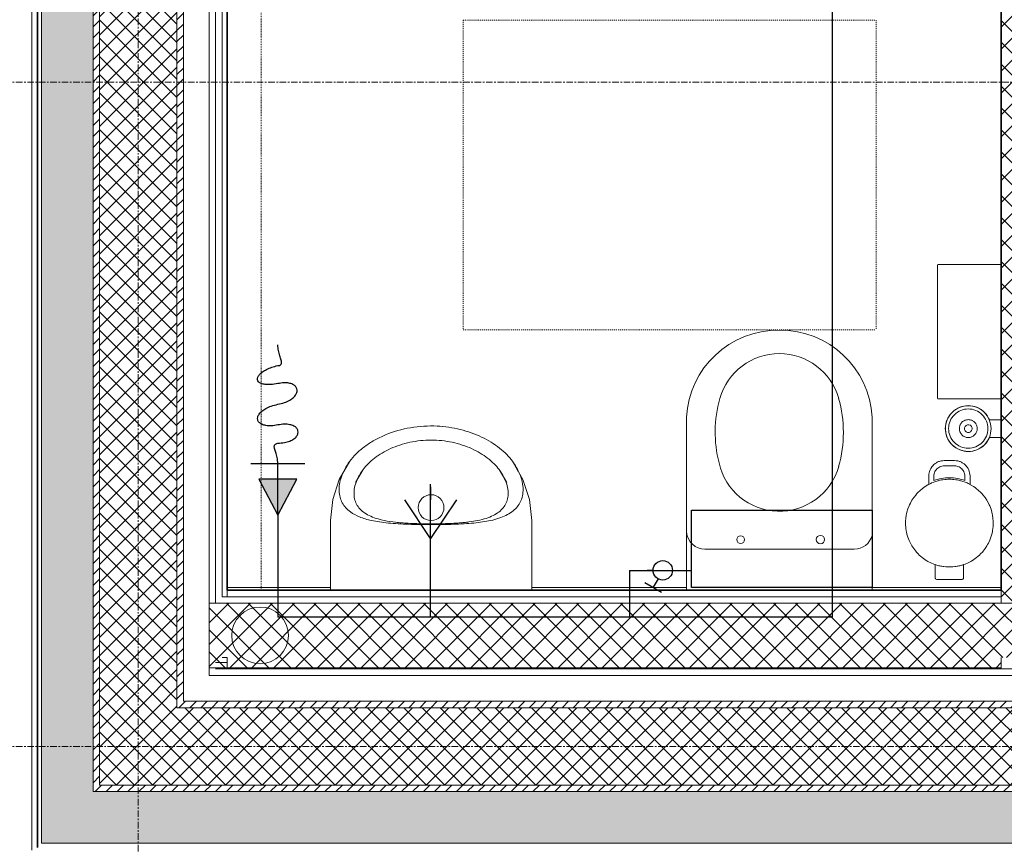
# Model space of a CAD drawing. Header units: millimetres. Extents: x -37728 to 44100, y 631619 to 691915.
# Tile 93 of 256: x -7856 to -5948, y 655090 to 656689. Entities that reach past the tile are written whole.
import ezdxf
from ezdxf.lldxf.tags import DXFTag

# ---------------------------------------------------------------- set-up
doc = ezdxf.new("R2010")
doc.units = ezdxf.units.MM
for name, pattern in [('__FK_przerywana', [0.32004, 0.16002, -0.16002]), ('IMPORT-Short Dash', [0.4, 0.2, -0.2]), ('Linia siatki', [2.2225, 1.27, -0.3175, 0.3175, -0.3175])]:
    doc.linetypes.add(name, pattern=pattern)
for name, color, linetype in [('_XREF', 7, 'Continuous'), ('IS_Armatura_Wodociag', 7, 'SOLID'), ('IS_Odbiorniki', 7, 'SOLID')]:
    doc.layers.add(name, color=color, linetype=linetype)
for name, color, linetype, lineweight in [('A-AREA', 252, 'Continuous', 5), ('A-DETL', 252, 'Continuous', 5), ('A-DETL-GENF', 252, 'Continuous', 5), ('A-DETL-MBND', 252, 'Continuous', 5), ('A-DETL-THIN', 252, 'Continuous', 5), ('A-FLOR', 252, 'Continuous', 5), ('A-WALL', 252, 'Continuous', 35), ('A-WALL-PATT', 252, 'Continuous', 35), ('G-IMPT', 252, 'Continuous', 5), ('I-FURN', 252, 'Continuous', 5), ('P-SANR-FIXT', 252, 'Continuous', 5), ('S-GRID', 252, 'Continuous', 5)]:
    doc.layers.add(name, color=color, linetype=linetype, lineweight=lineweight)
doc.layers.add('IS_Zimna_woda', color=5, linetype='SOLID', true_color=0x0000ff)
tags = doc.linetypes.add('SOLID', pattern=[10, 10, 0]).pattern_tags.tags
tags[6:7] = [DXFTag(74, 4), DXFTag(75, 0), DXFTag(340, '0'), DXFTag(46, 0.0), DXFTag(50, 0.0), DXFTag(44, 0.0), DXFTag(45, 0.0)]
tags[4:5] = [DXFTag(74, 4), DXFTag(75, 0), DXFTag(340, '0'), DXFTag(46, 0.0), DXFTag(50, 0.0), DXFTag(44, 0.0), DXFTag(45, 0.0)]
pattern_1 = [(0, (-64249.1606, -65444.3874), (2.381, 1.375), [1.587, -3.175]), (120, (-64249.1606, -65444.3874), (-2.38128493, 1.374506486), [1.587, -3.175]), (60, (-64249.1606, -65444.3874), (-0.00028493, 2.749506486), [0, -3.175, 1.587, 0])]
pattern_2 = [(45, (-64249.1606, -65444.3874), (-1.060660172, 1.060660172), [])]
pattern_3 = [(45, (-64249.1606, -65444.3874), (-1.76776695, 1.76776695), []), (135, (-64249.1606, -65444.3874), (-1.76776695, -1.76776695), [])]
pattern_4 = [(45, (-64249.1606, -65444.3874), (-2.12132034, 2.12132034), []), (135, (-64249.1606, -65444.3874), (-2.12132034, -2.12132034), [])]

# ---------------------------------------------------------------- blocks, each defined once
blk = doc.blocks.new('Sanitary_Accessories_HEWI_Toilet-brush-unit - Default Colour - _DC Matt black_-V3-__-00_00 Przyziemie PB')
at = {"layer": 'G-IMPT', "color": 252}
blk.add_line((3.81, -0.99), (3.81, -0.98), dxfattribs=at)
at = {"layer": 'G-IMPT', "color": 252, "flags": 128}
for points in [[(-1.7, 3.13), (-2.04, 2.97), (-2.43, 2.74), (-2.8, 2.47), (-3.14, 2.16), (-3.45, 1.82), (-3.72, 1.45), (-3.95, 1.06), (-4.13, 0.66), (-4.27, 0.24), (-4.37, -0.17), (-4.43, -0.58), (-4.44, -0.98), (-4.43, -1.38), (-4.37, -1.79), (-4.27, -2.2), (-4.13, -2.62), (-3.95, -3.02), (-3.72, -3.41), (-3.45, -3.78), (-3.14, -4.12), (-2.8, -4.43), (-2.43, -4.7), (-2.04, -4.93), (-1.64, -5.11), (-1.22, -5.25), (-0.81, -5.35), (-0.4, -5.41), (0, -5.43), (0.4, -5.41), (0.81, -5.35), (1.22, -5.25), (1.64, -5.11), (2.04, -4.93), (2.43, -4.7), (2.8, -4.43), (3.14, -4.12), (3.45, -3.78), (3.72, -3.41), (3.95, -3.02), (4.13, -2.62), (4.27, -2.2), (4.37, -1.79), (4.43, -1.38), (4.45, -0.98), (4.43, -0.58), (4.37, -0.17), (4.27, 0.24), (4.13, 0.66), (3.95, 1.06), (3.72, 1.45), (3.45, 1.82), (3.14, 2.16), (2.8, 2.47), (2.43, 2.74), (2.04, 2.97), (1.7, 3.13), (1.7, 4.66), (1.7, 5.41)], [(-1.7, 5.41), (-1.7, 4.66), (-1.7, 3.89), (-1.7, 3.13)]]:
    blk.add_lwpolyline(points, dxfattribs=at)
for points in [[(-0.16, 0.74), (-0.17, 0.74), (-0.31, 0.72), (-0.34, 0.72), (-0.48, 0.68), (-0.5, 0.67), (-0.64, 0.63), (-0.66, 0.62), (-0.79, 0.56), (-0.82, 0.55), (-0.95, 0.47), (-0.96, 0.46), (-1.09, 0.36), (-1.1, 0.36), (-1.22, 0.24), (-1.34, 0.12), (-1.34, 0.11), (-1.44, -0.02), (-1.45, -0.03), (-1.53, -0.17), (-1.54, -0.19), (-1.6, -0.32), (-1.61, -0.34), (-1.66, -0.48), (-1.66, -0.5), (-1.7, -0.64), (-1.7, -0.67), (-1.72, -0.81), (-1.72, -0.83), (-1.73, -0.98), (-1.72, -1.14), (-1.72, -1.15), (-1.7, -1.3), (-1.7, -1.32), (-1.66, -1.46), (-1.66, -1.48), (-1.61, -1.62), (-1.6, -1.64), (-1.54, -1.78), (-1.53, -1.8), (-1.45, -1.93), (-1.44, -1.94), (-1.34, -2.07), (-1.34, -2.08), (-1.22, -2.2), (-1.1, -2.32), (-1.09, -2.32), (-0.96, -2.42), (-0.95, -2.43), (-0.82, -2.51), (-0.79, -2.52), (-0.66, -2.58), (-0.64, -2.59), (-0.5, -2.64), (-0.48, -2.64), (-0.34, -2.68), (-0.31, -2.68), (-0.17, -2.7), (-0.16, -2.7), (0, -2.71), (0.16, -2.7), (0.17, -2.7), (0.32, -2.68), (0.34, -2.68), (0.48, -2.64), (0.5, -2.64), (0.64, -2.59), (0.66, -2.58), (0.79, -2.52), (0.82, -2.51), (0.95, -2.43), (0.96, -2.42), (1.09, -2.32), (1.1, -2.32), (1.22, -2.2), (1.34, -2.08), (1.34, -2.07), (1.44, -1.94), (1.45, -1.93), (1.53, -1.8), (1.54, -1.78), (1.6, -1.64), (1.61, -1.62), (1.66, -1.48), (1.66, -1.46), (1.7, -1.32), (1.7, -1.3), (1.72, -1.15), (1.72, -1.14), (1.73, -0.98), (1.72, -0.83), (1.72, -0.81), (1.7, -0.67), (1.7, -0.64), (1.66, -0.5), (1.66, -0.48), (1.61, -0.34), (1.6, -0.32), (1.54, -0.19), (1.53, -0.17), (1.45, -0.03), (1.44, -0.02), (1.34, 0.11), (1.34, 0.12), (1.22, 0.24), (1.1, 0.36), (1.09, 0.36), (0.96, 0.46), (0.95, 0.47), (0.82, 0.55), (0.79, 0.56), (0.66, 0.62), (0.64, 0.63), (0.5, 0.67), (0.48, 0.68), (0.34, 0.72), (0.32, 0.72), (0.17, 0.74), (0.16, 0.74), (0, 0.75)], [(0.13, -0.24), (-0.16, -0.25), (-0.43, -0.37), (-0.63, -0.58), (-0.74, -0.85), (-0.73, -1.14), (-0.61, -1.41), (-0.4, -1.61), (-0.13, -1.72), (0.16, -1.71), (0.43, -1.6), (0.63, -1.38), (0.74, -1.11), (0.73, -0.82), (0.61, -0.55), (0.4, -0.35)]]:
    blk.add_lwpolyline(points, close=True, dxfattribs=at)
at = {"layer": 'G-IMPT', "color": 252}
for centre, radius, start, end in [((0, -0.99), 4.43, 90, 180), ((0, -0.98), 3.81, 90, 134.9938), ((0, -0.99), 4.43, 360, 90), ((0, -0.98), 3.81, 45.0062, 90), ((0, -0.98), 3.81, 134.9938, 180), ((0, -0.98), 3.81, 0, 45.0062), ((0, -0.99), 4.43, 180, 270), ((0, -0.98), 3.81, 180, 225.0062), ((0, -0.99), 4.43, 270, 0), ((0, -0.98), 3.81, 314.9432, 359.8989), ((0, -0.98), 3.81, 225.0062, 270), ((0, -0.98), 3.81, 270, 314.9432)]:
    blk.add_arc(centre, radius, start, end, dxfattribs=at)
blk = doc.blocks.new('Sanitary_Sanitary-Accessories_HEWI_HEWI-Waste-bin-950-05-30501 - Colour - Matt black-V4-__-00_00 Przyziemie PB')
at = {"layer": 'A-DETL-GENF', "color": 252}
for p, q in [((-2.6, 11.48), (-2.71, 11.38)), ((-2.45, 11.53), (-2.6, 11.48)), ((-1.96, 11.53), (-2.45, 11.53)), ((-1.47, 11.53), (-1.96, 11.53)), ((-0.98, 11.53), (-1.47, 11.53)), ((-0.49, 11.53), (-0.98, 11.53)), ((0, 11.53), (-0.49, 11.53)), ((0.49, 11.53), (0, 11.53)), ((0.98, 11.53), (0.49, 11.53)), ((1.47, 11.53), (0.98, 11.53)), ((1.96, 11.53), (1.47, 11.53)), ((2.45, 11.53), (1.96, 11.53)), ((2.6, 11.48), (2.45, 11.53)), ((2.71, 11.38), (2.6, 11.48)), ((-2.71, 11.38), (-2.75, 11.22)), ((-2.75, 11.22), (-2.75, 10.71)), ((-2.75, 10.71), (-2.75, 10.2)), ((-2.75, 10.2), (-2.75, 9.69)), ((-2.75, 9.69), (-2.75, 9.18)), ((2.74, 11.28), (2.71, 11.38)), ((2.75, 10.71), (2.74, 11.28)), ((2.75, 10.2), (2.75, 10.71)), ((2.75, 9.69), (2.75, 10.2)), ((2.75, 9.18), (2.75, 9.69)), ((-4.69, 7.71), (-5.09, 7.43)), ((-4.35, 7.93), (-4.69, 7.71)), ((-4.16, 8.04), (-4.35, 7.93)), ((-3.61, 8.32), (-4.16, 8.04)), ((-3.04, 8.56), (-3.61, 8.32)), ((-2.75, 8.67), (-3.04, 8.56)), ((-2.75, 9.18), (-2.75, 8.67)), ((-2.75, 8.67), (-2.43, 8.77)), ((-2.45, 8.76), (-2.75, 8.67)), ((-1.98, 8.89), (-2.45, 8.76)), ((-2.43, 8.77), (-2.03, 8.88)), ((-2.03, 8.88), (-1.94, 8.9)), ((-1.85, 8.92), (-1.98, 8.89)), ((-1.94, 8.9), (-1.63, 8.97)), ((-1.24, 9.03), (-1.85, 8.92)), ((-1.63, 8.97), (-1.49, 8.99)), ((-1.49, 8.99), (-1.21, 9.04)), ((-0.62, 9.1), (-1.24, 9.03)), ((-1.21, 9.04), (-1.08, 9.06)), ((-1.08, 9.06), (-0.69, 9.1)), ((-0.69, 9.1), (-0.27, 9.12)), ((-0.4, 9.12), (-0.62, 9.1)), ((0, 9.12), (-0.4, 9.12)), ((-0.27, 9.12), (-0.15, 9.12)), ((-0.15, 9.12), (0.15, 9.12)), ((0.4, 9.12), (0, 9.12)), ((0.15, 9.12), (0.27, 9.12)), ((0.27, 9.12), (0.67, 9.1)), ((0.62, 9.1), (0.4, 9.12)), ((1.2, 9.04), (0.62, 9.1)), ((0.67, 9.1), (1.08, 9.06)), ((1.08, 9.06), (1.21, 9.04)), ((1.85, 8.92), (1.2, 9.04)), ((1.21, 9.04), (1.49, 8.99)), ((1.49, 8.99), (1.63, 8.97)), ((1.63, 8.97), (1.94, 8.9)), ((1.98, 8.89), (1.85, 8.92)), ((1.94, 8.9), (2.03, 8.88)), ((2.45, 8.76), (1.98, 8.89)), ((2.03, 8.88), (2.43, 8.77)), ((2.43, 8.77), (2.75, 8.67)), ((2.75, 8.67), (2.45, 8.76)), ((2.75, 8.67), (2.75, 9.18)), ((3.04, 8.56), (2.75, 8.67)), ((3.57, 8.34), (3.04, 8.56)), ((4.16, 8.04), (3.57, 8.34)), ((4.35, 7.93), (4.16, 8.04)), ((4.69, 7.71), (4.35, 7.93)), ((5.09, 7.43), (4.69, 7.71)), ((-6.53, 6.06), (-6.94, 5.54)), ((-6.39, 6.23), (-6.53, 6.06)), ((-6.12, 6.52), (-6.39, 6.23)), ((-5.77, 6.87), (-6.12, 6.52)), ((-5.67, 6.96), (-5.77, 6.87)), ((-5.19, 7.35), (-5.67, 6.96)), ((-5.09, 7.43), (-5.19, 7.35)), ((5.19, 7.35), (5.09, 7.43)), ((5.67, 6.96), (5.19, 7.35)), ((5.77, 6.87), (5.67, 6.96)), ((6.12, 6.52), (5.77, 6.87)), ((6.39, 6.23), (6.12, 6.52)), ((6.53, 6.06), (6.39, 6.23)), ((6.91, 5.57), (6.53, 6.06)), ((-7.82, 3.95), (-8.04, 3.37)), ((-7.56, 4.51), (-7.82, 3.95)), ((-7.41, 4.79), (-7.56, 4.51)), ((-7.26, 5.05), (-7.41, 4.79)), ((-6.94, 5.54), (-7.26, 5.05)), ((7.26, 5.05), (6.91, 5.57)), ((7.41, 4.79), (7.26, 5.05)), ((7.56, 4.51), (7.41, 4.79)), ((7.8, 4), (7.56, 4.51)), ((8.04, 3.37), (7.8, 4)), ((-8.36, 2.17), (-8.45, 1.55)), ((-8.33, 2.31), (-8.36, 2.17)), ((-8.22, 2.77), (-8.33, 2.31)), ((-8.11, 3.17), (-8.22, 2.77)), ((-8.04, 3.37), (-8.11, 3.17)), ((8.11, 3.17), (8.04, 3.37)), ((8.22, 2.77), (8.11, 3.17)), ((8.33, 2.31), (8.22, 2.77)), ((8.36, 2.17), (8.33, 2.31)), ((8.45, 1.55), (8.36, 2.17)), ((-8.49, 0.94), (-8.5, 0.55)), ((-8.5, 0.55), (-8.49, 0.31)), ((-8.46, 1.44), (-8.49, 0.94)), ((-8.49, 0.31), (-8.45, -0.3)), ((-8.45, 1.55), (-8.46, 1.44)), ((8.46, 1.44), (8.45, 1.55)), ((8.45, -0.33), (8.49, 0.31)), ((8.49, 0.94), (8.46, 1.44)), ((8.5, 0.55), (8.49, 0.94)), ((8.49, 0.31), (8.5, 0.55)), ((-8.45, -0.3), (-8.36, -0.92)), ((-8.36, -0.92), (-8.3, -1.2)), ((-8.3, -1.2), (-8.22, -1.52)), ((-8.22, -1.52), (-8.07, -2.06)), ((8.04, -2.12), (8.22, -1.52)), ((8.22, -1.52), (8.3, -1.2)), ((8.3, -1.2), (8.36, -0.92)), ((8.36, -0.92), (8.45, -0.33)), ((-8.07, -2.06), (-7.82, -2.7)), ((-7.82, -2.7), (-7.74, -2.88)), ((-7.74, -2.88), (-7.56, -3.26)), ((-7.56, -3.26), (-7.34, -3.67)), ((-7.34, -3.67), (-7.26, -3.8)), ((-7.26, -3.8), (-6.91, -4.32)), ((6.91, -4.32), (7.26, -3.8)), ((7.26, -3.8), (7.34, -3.67)), ((7.34, -3.67), (7.56, -3.26)), ((7.56, -3.26), (7.74, -2.88)), ((7.74, -2.88), (7.82, -2.7)), ((7.82, -2.7), (8.04, -2.12)), ((-6.91, -4.32), (-6.85, -4.41)), ((-6.85, -4.41), (-6.53, -4.81)), ((-6.53, -4.81), (-6.29, -5.09)), ((-6.29, -5.09), (-6.12, -5.27)), ((-6.12, -5.27), (-5.67, -5.71)), ((-5.67, -5.71), (-5.19, -6.1)), ((5.19, -6.1), (5.66, -5.71)), ((5.66, -5.71), (6.12, -5.27)), ((6.12, -5.27), (6.29, -5.09)), ((6.29, -5.09), (6.53, -4.81)), ((6.53, -4.81), (6.85, -4.41)), ((6.85, -4.41), (6.91, -4.32)), ((-5.19, -6.1), (-4.97, -6.27)), ((-4.97, -6.27), (-4.69, -6.46)), ((-4.69, -6.46), (-4.23, -6.75)), ((-4.23, -6.75), (-3.61, -7.07)), ((-3.61, -7.07), (-4, -6.87)), ((-4, -6.87), (-4, -7.27)), ((-4, -7.27), (-4, -7.67)), ((-3.61, -7.07), (-3.44, -7.15)), ((-3.44, -7.15), (-3.61, -7.07)), ((-3.44, -7.15), (-3.04, -7.31)), ((-3.04, -7.31), (-3.44, -7.15)), ((-3.04, -7.31), (-2.61, -7.46)), ((-2.61, -7.46), (-3.04, -7.31)), ((-2.64, -7.73), (-3, -7.6)), ((-3, -7.6), (-3, -8.04)), ((-3, -7.6), (-2.64, -7.73)), ((-3, -8.04), (-3, -7.6)), ((-2.61, -7.46), (-2.45, -7.51)), ((-2.45, -7.51), (-2.61, -7.46)), ((-2.45, -7.51), (-1.85, -7.67)), ((-2.15, -7.59), (-2.45, -7.51)), ((-1.85, -7.67), (-2.15, -7.59)), ((1.85, -7.67), (2.45, -7.51)), ((2.15, -7.59), (1.85, -7.67)), ((2.45, -7.51), (2.15, -7.59)), ((2.45, -7.51), (2.61, -7.46)), ((2.61, -7.46), (2.45, -7.51)), ((2.61, -7.46), (3.04, -7.31)), ((3.04, -7.31), (2.61, -7.46)), ((3, -7.6), (2.64, -7.73)), ((2.64, -7.73), (3, -7.6)), ((3, -8.04), (3, -7.6)), ((3, -7.6), (3, -8.04)), ((3.04, -7.31), (3.44, -7.15)), ((3.44, -7.15), (3.04, -7.31)), ((3.44, -7.15), (3.61, -7.07)), ((3.61, -7.07), (3.44, -7.15)), ((3.61, -7.07), (4.16, -6.79)), ((4, -6.87), (3.61, -7.07)), ((4, -7.27), (4, -6.87)), ((4, -7.67), (4, -7.27)), ((4.16, -6.79), (4.69, -6.46)), ((4.69, -6.46), (4.97, -6.27)), ((4.97, -6.27), (5.19, -6.1)), ((-4, -7.67), (-4, -8.07)), ((-4, -8.07), (-4, -8.48)), ((-4, -8.48), (-4, -8.59)), ((-4, -8.59), (-3.98, -8.79)), ((-3.98, -8.79), (-3.93, -9.1)), ((-3.93, -9.1), (-3.86, -9.4)), ((-3.86, -9.4), (-3.75, -9.67)), ((-3, -8.04), (-3, -8.48)), ((-3, -8.48), (-3, -8.04)), ((-3, -8.48), (-2.99, -8.7)), ((-2.99, -8.7), (-3, -8.48)), ((-2.99, -8.7), (-2.95, -8.92)), ((-2.95, -8.92), (-2.99, -8.7)), ((-2.95, -8.92), (-2.89, -9.14)), ((-2.89, -9.14), (-2.95, -8.92)), ((-2.89, -9.14), (-2.8, -9.34)), ((-2.8, -9.34), (-2.89, -9.14)), ((-2.8, -9.34), (-2.69, -9.54)), ((-2.69, -9.54), (-2.8, -9.34)), ((-2.69, -9.54), (-2.56, -9.72)), ((-2.56, -9.72), (-2.69, -9.54)), ((-2.28, -7.84), (-2.64, -7.73)), ((-2.64, -7.73), (-2.28, -7.84)), ((-1.91, -7.93), (-2.28, -7.84)), ((-2.28, -7.84), (-1.91, -7.93)), ((-1.54, -8.01), (-1.91, -7.93)), ((-1.91, -7.93), (-1.54, -8.01)), ((-1.85, -7.67), (-1.76, -7.69)), ((-1.76, -7.69), (-1.85, -7.67)), ((-1.76, -7.69), (-1.24, -7.78)), ((-1.5, -7.74), (-1.76, -7.69)), ((-1.16, -8.07), (-1.54, -8.01)), ((-1.54, -8.01), (-1.16, -8.07)), ((-1.24, -7.78), (-1.5, -7.74)), ((-1.24, -7.78), (-0.88, -7.83)), ((-0.88, -7.83), (-1.24, -7.78)), ((-0.77, -8.11), (-1.16, -8.07)), ((-1.16, -8.07), (-0.77, -8.11)), ((-0.88, -7.83), (-0.62, -7.85)), ((-0.62, -7.85), (-0.88, -7.83)), ((-0.39, -8.14), (-0.77, -8.11)), ((-0.77, -8.11), (-0.39, -8.14)), ((-0.62, -7.85), (0, -7.88)), ((-0.31, -7.86), (-0.62, -7.85)), ((0, -8.15), (-0.39, -8.14)), ((-0.39, -8.14), (0, -8.15)), ((0, -7.88), (-0.31, -7.86)), ((0, -7.88), (0.62, -7.85)), ((0.31, -7.86), (0, -7.88)), ((0.39, -8.14), (0, -8.15)), ((0, -8.15), (0.39, -8.14)), ((0.62, -7.85), (0.31, -7.86)), ((0.77, -8.11), (0.39, -8.14)), ((0.39, -8.14), (0.77, -8.11)), ((0.62, -7.85), (0.88, -7.83)), ((0.88, -7.83), (0.62, -7.85)), ((1.16, -8.07), (0.77, -8.11)), ((0.77, -8.11), (1.16, -8.07)), ((0.88, -7.83), (1.24, -7.78)), ((1.24, -7.78), (0.88, -7.83)), ((1.54, -8.01), (1.16, -8.07)), ((1.16, -8.07), (1.54, -8.01)), ((1.24, -7.78), (1.76, -7.69)), ((1.5, -7.74), (1.24, -7.78)), ((1.76, -7.69), (1.5, -7.74)), ((1.91, -7.93), (1.54, -8.01)), ((1.54, -8.01), (1.91, -7.93)), ((1.76, -7.69), (1.85, -7.67)), ((1.85, -7.67), (1.76, -7.69)), ((2.28, -7.84), (1.91, -7.93)), ((1.91, -7.93), (2.28, -7.84)), ((2.64, -7.73), (2.28, -7.84)), ((2.28, -7.84), (2.64, -7.73)), ((2.56, -9.72), (2.69, -9.54)), ((2.69, -9.54), (2.56, -9.72)), ((2.69, -9.54), (2.8, -9.34)), ((2.8, -9.34), (2.69, -9.54)), ((2.8, -9.34), (2.89, -9.14)), ((2.89, -9.14), (2.8, -9.34)), ((2.89, -9.14), (2.95, -8.92)), ((2.95, -8.92), (2.89, -9.14)), ((2.95, -8.92), (2.99, -8.7)), ((2.99, -8.7), (2.95, -8.92)), ((2.99, -8.7), (3, -8.48)), ((3, -8.48), (2.99, -8.7)), ((3, -8.48), (3, -8.04)), ((3, -8.04), (3, -8.48)), ((3.74, -9.7), (3.85, -9.4)), ((3.85, -9.4), (3.93, -9.12)), ((3.93, -9.12), (3.98, -8.85)), ((3.98, -8.85), (4, -8.59)), ((4, -8.07), (4, -7.67)), ((4, -8.48), (4, -8.07)), ((4, -8.59), (4, -8.48)), ((-3.75, -9.67), (-3.62, -9.93)), ((-3.62, -9.93), (-3.47, -10.18)), ((-3.47, -10.18), (-3.28, -10.42)), ((-3.28, -10.42), (-3.23, -10.48)), ((-3.23, -10.48), (-3.07, -10.64)), ((-3.07, -10.64), (-3.01, -10.7)), ((-3.01, -10.7), (-2.85, -10.84)), ((-2.85, -10.84), (-2.76, -10.9)), ((-2.76, -10.9), (-2.6, -11.01)), ((-2.6, -11.01), (-2.5, -11.07)), ((-2.56, -9.72), (-2.41, -9.89)), ((-2.41, -9.89), (-2.56, -9.72)), ((-2.5, -11.07), (-2.34, -11.16)), ((-2.41, -9.89), (-2.25, -10.04)), ((-2.25, -10.04), (-2.41, -9.89)), ((-2.34, -11.16), (-2.22, -11.22)), ((-2.25, -10.04), (-2.06, -10.17)), ((-2.06, -10.17), (-2.25, -10.04)), ((-2.22, -11.22), (-2.08, -11.28)), ((-2.08, -11.28), (-1.93, -11.33)), ((-2.06, -10.17), (-1.87, -10.28)), ((-1.87, -10.28), (-2.06, -10.17)), ((-1.93, -11.33), (-1.8, -11.37)), ((-1.87, -10.28), (-1.66, -10.36)), ((-1.66, -10.36), (-1.87, -10.28)), ((-1.8, -11.37), (-1.62, -11.41)), ((-1.66, -10.36), (-1.45, -10.42)), ((-1.45, -10.42), (-1.66, -10.36)), ((-1.62, -11.41), (-1.53, -11.43)), ((-1.53, -11.43), (-1.31, -11.46)), ((-1.45, -10.42), (-1.22, -10.46)), ((-1.22, -10.46), (-1.45, -10.42)), ((-1.22, -10.46), (-1, -10.47)), ((-1, -10.47), (-1.22, -10.46)), ((-1, -10.47), (-0.6, -10.47)), ((-0.6, -10.47), (-1, -10.47)), ((-0.6, -10.47), (-0.2, -10.47)), ((-0.2, -10.47), (-0.6, -10.47)), ((-0.2, -10.47), (0.2, -10.47)), ((0.2, -10.47), (-0.2, -10.47)), ((0.2, -10.47), (0.6, -10.47)), ((0.6, -10.47), (0.2, -10.47)), ((0.6, -10.47), (1, -10.47)), ((1, -10.47), (0.6, -10.47)), ((1, -10.47), (1.22, -10.46)), ((1.22, -10.46), (1, -10.47)), ((1.22, -10.46), (1.45, -10.42)), ((1.45, -10.42), (1.22, -10.46)), ((1.26, -11.46), (1.53, -11.43)), ((1.45, -10.42), (1.66, -10.36)), ((1.66, -10.36), (1.45, -10.42)), ((1.53, -11.43), (1.62, -11.41)), ((1.62, -11.41), (1.8, -11.37)), ((1.66, -10.36), (1.87, -10.28)), ((1.87, -10.28), (1.66, -10.36)), ((1.8, -11.37), (1.93, -11.33)), ((1.87, -10.28), (2.06, -10.17)), ((2.06, -10.17), (1.87, -10.28)), ((1.93, -11.33), (2.08, -11.28)), ((2.06, -10.17), (2.25, -10.04)), ((2.25, -10.04), (2.06, -10.17)), ((2.08, -11.28), (2.22, -11.22)), ((2.22, -11.22), (2.34, -11.16)), ((2.25, -10.04), (2.41, -9.89)), ((2.41, -9.89), (2.25, -10.04)), ((2.34, -11.16), (2.5, -11.07)), ((2.41, -9.89), (2.56, -9.72)), ((2.56, -9.72), (2.41, -9.89)), ((2.5, -11.07), (2.6, -11.01)), ((2.6, -11.01), (2.76, -10.9)), ((2.76, -10.9), (2.85, -10.84)), ((2.85, -10.84), (3.01, -10.7)), ((3.01, -10.7), (3.07, -10.64)), ((3.07, -10.64), (3.23, -10.48)), ((3.23, -10.48), (3.28, -10.42)), ((3.28, -10.42), (3.43, -10.24)), ((3.43, -10.24), (3.6, -9.98)), ((3.6, -9.98), (3.74, -9.7)), ((-1.31, -11.46), (-1, -11.47)), ((-1, -11.47), (-0.6, -11.47)), ((-0.6, -11.47), (-0.2, -11.47)), ((-0.2, -11.47), (0.2, -11.47)), ((0.2, -11.47), (0.6, -11.47)), ((0.6, -11.47), (1, -11.47)), ((1, -11.47), (1.26, -11.46))]:
    blk.add_line(p, q, dxfattribs=at)
blk = doc.blocks.new('OHy Szereg Ustęp ___FK_04_0 - Ustęp-9271751-__-00_00 Przyziemie PB')
at = {"layer": 'P-SANR-FIXT', "color": 252}
for p, q in [((-5.49, 41), (-5.49, 7.5)), ((30.49, 7.5), (30.49, 41)), ((-1.92, 15.45), (27.03, 15.45))]:
    blk.add_line(p, q, dxfattribs=at)
for centre, radius in [((5.01, 17.3), 0.749), ((20.47, 17.32), 0.805)]:
    blk.add_circle(centre, radius, dxfattribs=at)
for centre, radius, start, end in [((12.29, 40.06), 17.81, 89.3247, 176.9745), ((12.29, 40.06), 17.81, 89.3247, 176.9745), ((12.71, 40.06), 17.81, 3.0255, 90.6753), ((12.71, 40.06), 17.81, 3.0255, 90.6753), ((12.5, 41.37), 11.97, 15.9136, 164.0864), ((24.02, 38.09), 23.95, 164.0864, 194.3367), ((0.9, 38.06), 24.02, 344.0864, 15.9136), ((12.5, 34.76), 11.97, 192.5656, 344.0864), ((-1.92, 19.03), 3.58, 184.8473, 270), ((27.03, 19.03), 3.58, 270, 345.3093)]:
    blk.add_arc(centre, radius, start, end, dxfattribs=at)
blk = doc.blocks.new('Sanitary_Bathroom-Accessories_Roca_8174060xx-Public-Wall-mounted-industrial - 02 - Matt-V13-__-00_00 Przyziemie PB')
at = {"layer": 'A-DETL-GENF', "color": 252}
for p, q in [((-12.9, 0), (-13, -0.1)), ((-13, -0.1), (-13, -12.26)), ((12.9, 0), (-12.9, 0)), ((13, -0.1), (12.9, 0)), ((13, -12.26), (13, -0.1)), ((-13, -12.26), (-12.9, -12.36)), ((12.9, -12.36), (13, -12.26))]:
    blk.add_line(p, q, dxfattribs=at)
blk = doc.blocks.new('ZZZ OHy Pisuar ___FK_04_0 - przykład-5707103-__-00_00 Przyziemie PB')
at = {"layer": 'P-SANR-FIXT', "color": 252}
for p, q in [((63440.25, 65580.87), (63441.38, 65582.83)), ((63472.92, 65582.83), (63474.06, 65580.87)), ((63442.49, 65578.72), (63443.98, 65581.22)), ((63443.98, 65581.22), (63442.84, 65579.3)), ((63471.47, 65579.3), (63470.33, 65581.22)), ((63470.33, 65581.22), (63471.81, 65578.72)), ((63437.65, 65571.36), (63437.65, 65557.86)), ((63476.65, 65557.86), (63476.65, 65571.36))]:
    blk.add_line(p, q, dxfattribs=at)
at = {"layer": 'P-SANR-FIXT', "color": 252, "flags": 128}
for points in [[(63441.38, 65582.83), (63439.34, 65579.3), (63438.08, 65575.42), (63437.65, 65571.36)], [(63476.65, 65571.36), (63476.23, 65575.42), (63474.96, 65579.3), (63472.92, 65582.83)], [(63437.65, 65571.36), (63438.08, 65575.42), (63439.34, 65579.3), (63440.14, 65580.68)], [(63474.17, 65580.68), (63474.96, 65579.3), (63476.23, 65575.42), (63476.65, 65571.36)]]:
    blk.add_lwpolyline(points, dxfattribs=at)
at = {"layer": 'P-SANR-FIXT', "color": 252}
for start, end in [(0, 180), (180, 0)]:
    blk.add_arc((63457.15, 65573.86), 2.5, start, end, dxfattribs=at)
for points, knots in [([(63441.38, 65582.83), (63441.75, 65583.33), (63442.39, 65584.07), (63443.42, 65585.01), (63444.27, 65585.69), (63445.19, 65586.33), (63446.51, 65587.12), (63449.04, 65588.35), (63453.11, 65589.53), (63458.12, 65589.83), (63462.87, 65589.13), (63466.35, 65587.89), (63468.81, 65586.55), (63470.45, 65585.41), (63471.85, 65584.15), (63472.6, 65583.28), (63472.92, 65582.83)], [-1, -1, -1, -1, -0.933824, -0.900735, -0.867647, -0.834559, -0.801471, -0.735294, -0.602941, -0.470588, -0.352941, -0.235294, -0.176471, -0.117647, -0.058824, 0, 0, 0, 0]), ([(63470.33, 65581.22), (63470.04, 65581.61), (63469.39, 65582.36), (63468.15, 65583.44), (63466.7, 65584.44), (63464.49, 65585.6), (63461.31, 65586.65), (63457.15, 65587.09), (63452.99, 65586.65), (63449.82, 65585.6), (63447.61, 65584.44), (63446.15, 65583.45), (63444.92, 65582.36), (63444.26, 65581.61), (63443.98, 65581.22)], [-1, -1, -1, -1, -0.9375, -0.875, -0.8125, -0.75, -0.625, -0.5, -0.375, -0.25, -0.1875, -0.125, -0.0625, 0, 0, 0, 0]), ([(63445.63, 65571.36), (63445.2, 65571.46), (63444.38, 65571.66), (63442.92, 65572.17), (63441.23, 65573.08), (63439.78, 65574.7), (63439.26, 65576.62), (63439.37, 65578.39), (63439.73, 65579.81), (63440.38, 65581.31), (63441.01, 65582.32), (63441.38, 65582.83)], [-1, -1, -1, -1, -0.931818, -0.863636, -0.727273, -0.545455, -0.363636, -0.272727, -0.181818, -0.090909, 0, 0, 0, 0]), ([(63472.92, 65582.83), (63473.2, 65582.45), (63473.7, 65581.69), (63474.46, 65580.18), (63475.07, 65578.13), (63474.96, 65575.79), (63473.85, 65573.75), (63472.14, 65572.51), (63470.32, 65571.77), (63469.25, 65571.49), (63468.68, 65571.36)], [-1, -1, -1, -1, -0.931818, -0.863636, -0.727273, -0.545455, -0.363636, -0.181818, -0.090909, 0, 0, 0, 0]), ([(63443.98, 65581.22), (63443.62, 65580.74), (63443.01, 65579.79), (63442.25, 65577.92), (63442.09, 65575.79), (63442.85, 65574.08), (63443.98, 65572.99), (63445.09, 65572.31), (63446.45, 65571.76), (63447.55, 65571.48), (63448.14, 65571.36)], [-1, -1, -1, -1, -0.9, -0.8, -0.6, -0.4, -0.3, -0.2, -0.1, 0, 0, 0, 0]), ([(63466.16, 65571.36), (63466.76, 65571.48), (63467.85, 65571.76), (63469.67, 65572.49), (63471.3, 65573.74), (63472.06, 65575.45), (63472.12, 65577.07), (63471.86, 65578.38), (63471.29, 65579.79), (63470.69, 65580.74), (63470.33, 65581.22)], [-1, -1, -1, -1, -0.9, -0.8, -0.6, -0.4, -0.3, -0.2, -0.1, 0, 0, 0, 0]), ([(63448.14, 65571.36), (63448.8, 65571.23), (63449.86, 65571.07), (63451.24, 65570.93), (63452.07, 65570.87), (63452.71, 65570.83), (63453.37, 65570.79), (63454.27, 65570.76), (63455.21, 65570.73), (63456.15, 65570.72), (63456.86, 65570.71), (63457.58, 65570.71), (63458.25, 65570.72), (63458.86, 65570.73), (63459.42, 65570.74), (63459.98, 65570.76), (63460.71, 65570.78), (63461.59, 65570.83), (63462.62, 65570.89), (63463.58, 65570.98), (63464.81, 65571.12), (63465.64, 65571.26), (63466.16, 65571.36)], [-1, -1, -1, -1, -0.861111, -0.791667, -0.756944, -0.722222, -0.6875, -0.652778, -0.583333, -0.548611, -0.513889, -0.479167, -0.444444, -0.416667, -0.388889, -0.361111, -0.333333, -0.277778, -0.222222, -0.166667, -0.111111, 0, 0, 0, 0])]:
    blk.add_open_spline(points, degree=3, knots=knots, dxfattribs=at)
blk.add_open_spline([(63468.68, 65571.36), (63468.19, 65571.26), (63467.16, 65571.07), (63465.45, 65570.87), (63463.56, 65570.72), (63461.53, 65570.63), (63459.38, 65570.58), (63457.15, 65570.57), (63454.93, 65570.58), (63452.78, 65570.63), (63450.74, 65570.72), (63448.86, 65570.87), (63447.15, 65571.07), (63446.12, 65571.26), (63445.63, 65571.36)], degree=3, dxfattribs=at)
blk = doc.blocks.new('A$C4e31ac75')
at = {"layer": 'A-WALL-PATT', "lineweight": 5}
h = blk.add_hatch(dxfattribs=at)
h.set_pattern_fill('FP_7', color=256, style=0, pattern_type=2)
h.set_pattern_definition(pattern_1)
h.paths.add_polyline_path([(-1102.45, -8.75), (-1093.65, -8.75), (-1093.65, 803.65), (-1103.65, 803.65), (-1103.65, -8.75)])
h = blk.add_hatch(dxfattribs=at)
h.set_pattern_fill('FP_8', color=256, style=0, pattern_type=2)
h.set_pattern_definition(pattern_2)
h.paths.add_polyline_path([(-1092.4, -7.5), (-1092.4, 793.65), (-1093.65, 793.65), (-1093.65, -7.5), (-1092.58, -7.5)])
h = blk.add_hatch(dxfattribs=at)
h.set_pattern_fill('FP_9', color=256, style=0, pattern_type=2)
h.set_pattern_definition(pattern_3)
h.paths.add_polyline_path([(-1080.6, 7.5), (-1077.4, 7.5), (-1077.4, 792.4), (-1092.4, 792.4), (-1092.4, 7.5)])
h = blk.add_hatch(dxfattribs=at)
h.set_pattern_fill('FP_8', color=256, style=0, pattern_type=2)
h.set_pattern_definition(pattern_2)
h.paths.add_polyline_path([(-1076.62, 8.75), (-1076.15, 8.75), (-1076.15, 777.4), (-1077.4, 777.4), (-1077.4, 8.75)])
h = blk.add_hatch(dxfattribs=at)
h.set_pattern_fill('FP_11', color=256, style=0, pattern_type=2)
h.set_pattern_definition(pattern_4)
h.paths.add_polyline_path([(-914.37, 15), (-905.15, 15), (-905.15, 15.25), (-917.65, 15.25), (-917.65, 15), (-916.44, 15)])
h.paths.add_polyline_path([(-905.15, 27.75), (-905.15, 168.47), (-917.65, 168.47), (-917.65, 27.75), (-914.37, 27.75)])
h.paths.add_polyline_path([(-905.15, 266.07), (-905.15, 279.07), (-917.65, 279.07), (-917.65, 266.07), (-911.4, 266.07)])
h = blk.add_hatch(dxfattribs=at)
h.set_pattern_fill('FP_11', color=256, style=0, pattern_type=2)
h.set_pattern_definition(pattern_4)
h.paths.add_polyline_path([(-1070.15, 15.25), (-917.65, 15.25), (-917.65, 17.25), (-905.15, 17.25), (-905.15, 27.75), (-1071.15, 27.75), (-1071.15, 15.25)])
h = blk.add_hatch(dxfattribs=at)
h.set_pattern_fill('FP_8', color=256, style=0, pattern_type=2)
h.set_pattern_definition(pattern_2)
h.paths.add_polyline_path([(-961.31, 7.5), (-750.1, 7.5), (-750.1, 8.75), (-1077.4, 8.75), (-1077.4, 7.5), (-985.61, 7.5)])
h = blk.add_hatch(dxfattribs=at)
h.set_pattern_fill('FP_9', color=256, style=0, pattern_type=2)
h.set_pattern_definition(pattern_3)
h.paths.add_polyline_path([(-795.63, -7.5), (-748.85, -7.5), (-748.85, 7.5), (-1092.4, 7.5), (-1092.4, -7.5), (-807.33, -7.5)])
h = blk.add_hatch(dxfattribs=at)
h.set_pattern_fill('FP_8', color=256, style=0, pattern_type=2)
h.set_pattern_definition(pattern_2)
h.paths.add_polyline_path([(-890.62, -8.75), (-733.85, -8.75), (-733.85, -7.5), (-1093.65, -7.5), (-1093.65, -8.75), (-938.12, -8.75)])
h = blk.add_hatch(dxfattribs=at)
h.set_pattern_fill('FP_7', color=256, style=0, pattern_type=2)
h.set_pattern_definition(pattern_1)
h.paths.add_polyline_path([(-902.5, -18.75), (-732.6, -18.75), (-732.6, -8.75), (-1103.65, -8.75), (-1103.65, -18.75), (-914.37, -18.75)])
at = {"layer": 'A-AREA'}
for p, q in [((-1067.65, 30.75), (-1047.65, 30.75)), ((-1008.65, 30.75), (-978.65, 30.75)), ((-942.67, 30.75), (-917.65, 30.75))]:
    blk.add_line(p, q, dxfattribs=at)
at = {"layer": 'A-DETL', "linetype": 'IMPORT-Short Dash'}
for p, q in [((-1021.92, 140.69), (-941.92, 140.69)), ((-1021.92, 140.69), (-1021.92, 80.69)), ((-941.92, 140.69), (-941.92, 80.69)), ((-1021.92, 80.69), (-941.92, 80.69))]:
    blk.add_line(p, q, dxfattribs=at)
at = {"layer": 'A-DETL-MBND', "linetype": '__FK_przerywana'}
blk.add_line((-1061.05, 30.25), (-1061.05, 144.25), dxfattribs=at)
at = {"layer": 'A-DETL-THIN'}
blk.add_circle((-1061.29, 21.5), 5.5, dxfattribs=at)
at = {"layer": 'A-FLOR'}
blk.add_line((-1105.5, -20.1), (-1105.5, 804.45), dxfattribs=at)
at = {"layer": 'A-WALL'}
for p, q in [((-1104.45, 804.45), (-1104.45, -19.55)), ((-1067.65, 30.25), (-1067.65, 144.25)), ((-917.65, 144.25), (-917.65, 30.25)), ((-917.65, 30.25), (-1067.65, 30.25))]:
    blk.add_line(p, q, dxfattribs=at)
at = {"layer": 'A-WALL', "lineweight": 5}
for p, q in [((-1103.65, 803.65), (-1103.65, -18.75)), ((-1093.65, -8.75), (-1093.65, 793.65)), ((-1092.4, -7.5), (-1092.4, 792.4)), ((-1077.4, 777.4), (-1077.4, 7.5)), ((-1076.15, 776.15), (-1076.15, 8.75)), ((-1071.15, 575.15), (-1071.15, 13.75)), ((-1069.9, 575.15), (-1069.9, 27.75)), ((-1068.65, 144.25), (-1068.65, 29)), ((-1068.65, 29), (-917.65, 29)), ((-1067.65, 29), (-1067.65, 30.25)), ((-917.65, 27.75), (-917.65, 30.25)), ((-1071.15, 27.75), (-905.15, 27.75)), ((-1067.65, 17.25), (-1068.65, 17.25)), ((-1067.65, 15.25), (-1067.65, 17.25)), ((-917.65, 15), (-917.65, 17.25)), ((-1067.65, 16.25), (-1069.9, 16.25)), ((-1071.15, 15.25), (-917.65, 15.25)), ((-1071.15, 13.75), (-755.1, 13.75)), ((-1069.9, 15), (-756.35, 15)), ((-750.1, 8.75), (-1076.15, 8.75)), ((-1077.4, 7.5), (-748.85, 7.5)), ((-733.85, -7.5), (-1092.4, -7.5)), ((-1093.65, -8.75), (-732.6, -8.75)), ((-1103.65, -18.75), (-722.6, -18.75))]:
    blk.add_line(p, q, dxfattribs=at)
at = {"layer": 'S-GRID', "linetype": 'Linia siatki'}
for p, q in [((-1084.9, 934.4), (-1084.9, -178.7)), ((-1273.08, 128.67), (156.7, 128.67)), ((-1273.08, 0), (156.7, 0))]:
    blk.add_line(p, q, dxfattribs=at)
at = {"layer": 'I-FURN'}
for name, p, rotation in [('Sanitary_Bathroom-Accessories_Roca_8174060xx-Public-Wall-mounted-industrial - 02 - Matt-V13-__-00_00 Przyziemie PB', (-930.01, 80.32), 89.99999999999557), ('Sanitary_Accessories_HEWI_Toilet-brush-unit - Default Colour - _DC Matt black_-V3-__-00_00 Przyziemie PB', (-923.06, 61.56), 269.9999999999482), ('Sanitary_Sanitary-Accessories_HEWI_HEWI-Waste-bin-950-05-30501 - Colour - Matt black-V4-__-00_00 Przyziemie PB', (-927.7, 43.88), 180)]:
    blk.add_blockref(name, p, dxfattribs=dict(at, rotation=rotation))
at = {"layer": 'P-SANR-FIXT'}
for name, p in [('OHy Szereg Ustęp ___FK_04_0 - Ustęp-9271751-__-00_00 Przyziemie PB', (-973.16, 22.75)), ('ZZZ OHy Pisuar ___FK_04_0 - przykład-5707103-__-00_00 Przyziemie PB', (-64485.3, -65527.61))]:
    blk.add_blockref(name, p, dxfattribs=at)

msp = doc.modelspace()

# ---------------------------------------------------------------- block references
at = {"layer": '_XREF', "xscale": 10, "yscale": 10, "zscale": 10}
msp.add_blockref('A$C4e31ac75', (3222.8, 655281.1), dxfattribs=at)

# ---------------------------------------------------------------- next in the draw order: hatches: boundary and pattern name
at = {"layer": 'IS_Odbiorniki'}
msp.add_hatch(color=0, dxfattribs=at).paths.add_polyline_path([(-7355.6, 655728.7), (-7319, 655798.7), (-7392.3, 655798.7)])

# ---------------------------------------------------------------- next in the draw order: linework, layer by layer
at = {"layer": 'IS_Armatura_Wodociag', "color": 5, "ltscale": 0.01, "true_color": 0x0000ff}
msp.add_lwpolyline([(-6628.3, 655622.1), (-6640.2, 655622.1)], dxfattribs=at)
at = {"layer": 'IS_Armatura_Wodociag', "color": 0, "ltscale": 0.01}
for points in [[(-6618.9, 655605.8), (-6628.3, 655589.6)], [(-6644.4, 655598.6), (-6611.9, 655579.8)]]:
    msp.add_lwpolyline(points, dxfattribs=at)
msp.add_ellipse((-6609.6, 655622.1), major_axis=(-18.8, 0), ratio=1, dxfattribs=at)
at = {"layer": 'IS_Odbiorniki', "color": 0}
for points in [[(-7303.2, 655828.7), (-7408, 655828.7)], [(-7355.6, 655728.7), (-7355.6, 655828.7)], [(-7355.6, 655728.7), (-7319, 655798.7), (-7392.3, 655798.7), (-7355.6, 655728.7)], [(-6203.8, 655588.6), (-6553.8, 655588.6), (-6553.8, 655738.6), (-6203.8, 655738.6), (-6203.8, 655588.6)]]:
    msp.add_lwpolyline(points, dxfattribs=at)
at = {"layer": 'IS_Odbiorniki', "ltscale": 10}
for points in [[(-7059.5, 655783.9), (-7059.5, 655758.9)], [(-7009.5, 655758.9), (-7059.5, 655683.9), (-7109.5, 655758.9)], [(-7059.5, 655633.9), (-7059.5, 655683.9)]]:
    msp.add_lwpolyline(points, dxfattribs=at)
at = {"layer": 'IS_Odbiorniki', "color": 0}
for points, knots in [([(-7355.6, 656018.7), (-7354.4, 656018.7), (-7352.4, 656018.8), (-7349.7, 656020.3), (-7348.6, 656022.9), (-7348.6, 656025.9), (-7349.2, 656029.4), (-7350.3, 656033.5), (-7351.7, 656037.9), (-7353.1, 656042.8), (-7354.4, 656047.9), (-7355.4, 656053.2), (-7355.6, 656056.9), (-7355.6, 656058.7)], [0, 0, 0, 0, 0.35744, 0.616929, 0.860691, 1.152545, 1.511665, 1.933967, 2.4073, 2.917234, 3.449633, 3.992438, 4.537542, 4.537542, 4.537542, 4.537542]), ([(-7355.6, 655983.7), (-7360.3, 655982.9), (-7368.5, 655981.8), (-7379.6, 655981.9), (-7387.6, 655983.5), (-7393.1, 655986.6), (-7395.5, 655991.4), (-7394.4, 655996.7), (-7390.9, 656001.8), (-7385.1, 656006.9), (-7377.2, 656011.6), (-7367.1, 656015.8), (-7359.7, 656017.8), (-7355.6, 656018.7)], [0, 0, 0, 0, 1.41478, 2.496537, 3.290574, 3.861449, 4.316419, 4.79762, 5.401367, 6.161625, 7.08428, 8.16636, 9.403478, 9.403478, 9.403478, 9.403478]), ([(-7355.6, 655943.7), (-7351.3, 655944.5), (-7343.4, 655946.5), (-7333.1, 655951), (-7325.5, 655956.3), (-7320.5, 655962.1), (-7318.1, 655968.1), (-7318.4, 655974), (-7321.5, 655979.1), (-7327, 655982.9), (-7334.7, 655985.1), (-7344.6, 655985.5), (-7351.7, 655984.5), (-7355.6, 655983.7)], [0, 0, 0, 0, 1.331332, 2.437011, 3.344815, 4.085804, 4.700117, 5.245221, 5.797062, 6.43255, 7.211965, 8.179413, 9.370151, 9.370151, 9.370151, 9.370151]), ([(-7355.6, 655903.7), (-7359.9, 655902.9), (-7367.7, 655901.8), (-7378.3, 655902.2), (-7386.4, 655904.4), (-7392.1, 655908.2), (-7395.1, 655913.4), (-7394.9, 655919.4), (-7392, 655925.3), (-7386.6, 655931.1), (-7378.6, 655936.3), (-7368.1, 655940.8), (-7360, 655942.8), (-7355.6, 655943.7)], [0, 0, 0, 0, 1.307891, 2.34842, 3.161704, 3.801024, 4.343572, 4.887524, 5.51893, 6.290876, 7.233499, 8.36724, 9.709988, 9.709988, 9.709988, 9.709988]), ([(-7355.6, 655868.7), (-7351.3, 655868.7), (-7343.3, 655869.2), (-7332.7, 655872), (-7324.7, 655876.1), (-7319.2, 655881.2), (-7316.3, 655886.9), (-7316.2, 655892.8), (-7319.1, 655898.1), (-7324.8, 655902.2), (-7332.9, 655904.8), (-7343.5, 655905.5), (-7351.4, 655904.5), (-7355.6, 655903.7)], [0, 0, 0, 0, 1.302863, 2.379446, 3.262336, 3.985437, 4.589916, 5.133492, 5.693602, 6.351584, 7.175066, 8.217398, 9.524045, 9.524045, 9.524045, 9.524045]), ([(-7355.6, 655828.7), (-7355.6, 655830.8), (-7355.9, 655834.9), (-7356.8, 655840.7), (-7358.1, 655845.8), (-7359.5, 655850.3), (-7360.9, 655854.2), (-7362, 655857.6), (-7362.7, 655860.6), (-7362.6, 655863.3), (-7361.4, 655865.7), (-7358.9, 655867.5), (-7356.9, 655868.3), (-7355.6, 655868.7)], [0, 0, 0, 0, 0.646351, 1.229179, 1.755016, 2.226111, 2.64146, 2.998724, 3.297905, 3.549243, 3.786938, 4.07013, 4.454584, 4.454584, 4.454584, 4.454584])]:
    msp.add_open_spline(points, degree=3, knots=knots, dxfattribs=at)
at = {"layer": 'IS_Zimna_woda'}
for p, q in [((-6281.3, 660976.1), (-6281.3, 655531.7)), ((-7355.6, 655728.7), (-7355.6, 655531.7)), ((-6674.2, 655622.1), (-6553.8, 655622.1)), ((-6674.2, 655622.1), (-6674.2, 655531.7)), ((-6281.3, 655531.7), (-7355.6, 655531.7))]:
    msp.add_line(p, q, dxfattribs=at)
at = {"layer": 'IS_Zimna_woda', "ltscale": 10}
msp.add_lwpolyline([(-7059.5, 655531.7), (-7059.5, 655788.9)], dxfattribs=at)

doc.saveas('drawing.dxf')
